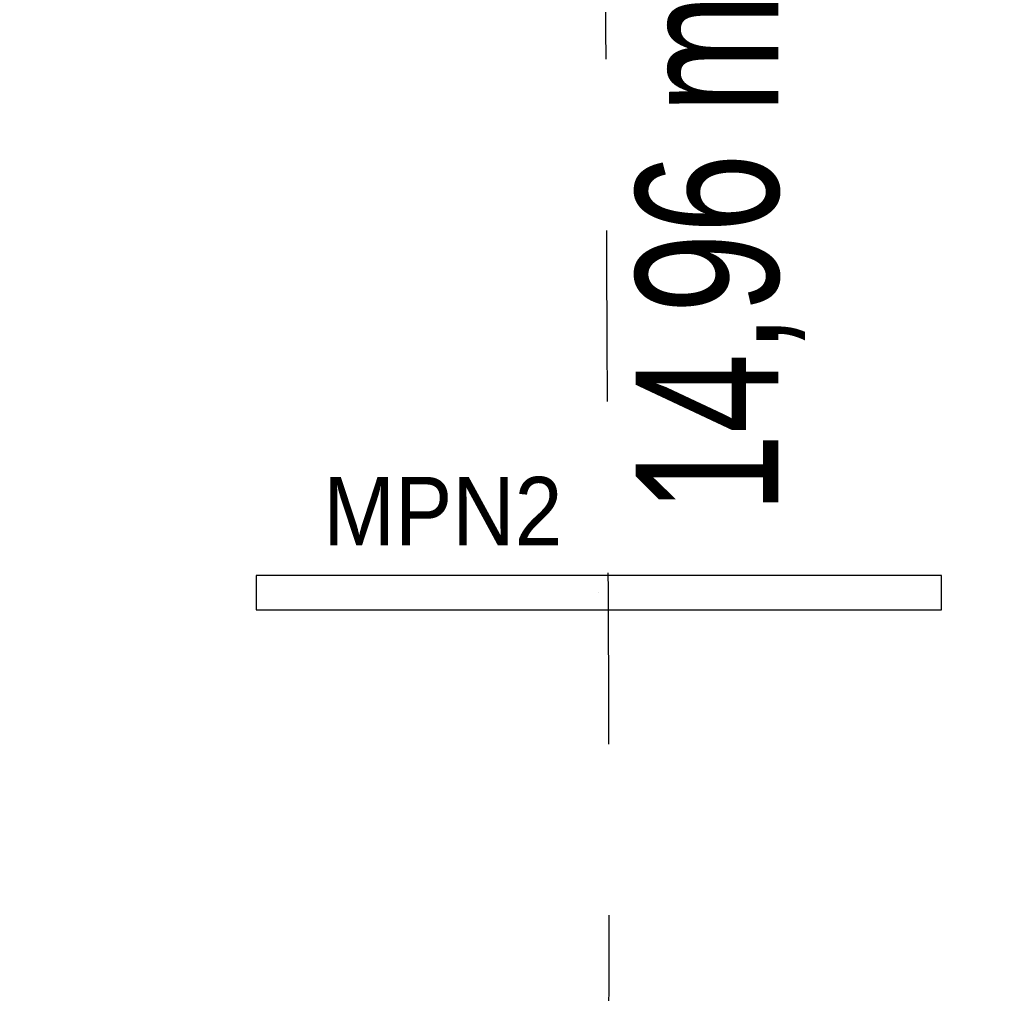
# Model space of a CAD drawing. Header units: centimetres. Extents: x -1631 to 21770, y -8842 to 3590.
# Tile 83 of 142: x 311 to 484, y 1383 to 1554. Entities that reach past the tile are written whole.
import ezdxf

# ---------------------------------------------------------------- set-up
doc = ezdxf.new("R2010")
doc.units = ezdxf.units.CM
doc.linetypes.add('Dash', pattern=[60, 30, -30])
doc.layers.add('A-DETL', color=90, linetype='Continuous', lineweight=9)
doc.layers.add('G-ANNO-TEXT', color=231, linetype='Continuous', lineweight=13)
doc.layers.add('E_oprawy', color=12, linetype='Continuous')
doc.styles.add('Arial', font='arial.ttf', dxfattribs={"width": 0.9, "height": 18})
doc.styles.add('Arial Narrow_4', font='ARIALN.TTF', dxfattribs={"height": 25})

# ---------------------------------------------------------------- blocks, each defined once
blk = doc.blocks.new('MPN2')
at = {"layer": 'E_oprawy', "linetype": 'ByBlock'}
blk.add_lwpolyline([(-60, 3), (-60, -3), (60, -3), (60, 3)], close=True, dxfattribs=at)
at = {"layer": 'E_oprawy'}
blk.add_circle((0, 0), 0.00001, dxfattribs=at)
at = {"layer": 'E_oprawy', "color": 4, "style": 'Arial', "width": 0.9}
blk.add_text('MPN2', height=12, dxfattribs=at).set_placement((-48.27, 8.29))

msp = doc.modelspace()

# ---------------------------------------------------------------- linework, layer by layer
at = {"layer": 'A-DETL', "linetype": 'Dash', "lineweight": 25}
for points, knots in [([(-555.62, 1472.57), (-478.91, 1472.57), (-476.08, 1472.57), (-439.12, 1472.57), (-439.12, 1435.62), (-439.12, 1432.79), (-439.12, 1329.11), (-439.12, 1326.28), (-439.12, 1289.33), (-402.17, 1289.33), (-399.34, 1289.33), (54.38, 1289.33), (347.2, 1289.33), (391.67, 1289.33), (418.55, 1316.21), (413.88, 1393.93), (413.88, 1663.13)], [0, 0, 0, 0, 1.274059, 2.1133, 2.95254, 4.521491, 5.717221, 7.286172, 8.125412, 8.964652, 14.361634, 22.556861, 31.207392, 35.311818, 37.065318, 41.276562, 41.276562, 41.276562, 41.276562]), ([(-555.62, 1472.57), (-478.91, 1472.57), (-450.62, 1472.57), (-439.12, 1472.57), (-439.12, 1461.07), (-439.12, 1432.79), (-439.12, 1329.11), (-439.12, 1326.28), (-439.12, 1289.33), (-402.17, 1289.33), (-399.34, 1289.33), (54.38, 1289.33), (347.2, 1289.33), (391.67, 1289.33), (413.88, 1267.11), (413.88, 1211.15), (413.88, 1019.9)], [0, 0, 0, 0, 1.274059, 1.834911, 2.395763, 3.964714, 5.438832, 7.007784, 7.847024, 8.686264, 14.083246, 22.278473, 30.929004, 34.961158, 36.402966, 39.45005, 39.45005, 39.45005, 39.45005])]:
    msp.add_open_spline(points, degree=3, knots=knots, dxfattribs=at)

# ---------------------------------------------------------------- block references
at = {"layer": 'E_oprawy'}
msp.add_blockref('MPN2', (412.82, 1453.51), dxfattribs=at)

# ---------------------------------------------------------------- texts
at = {"layer": 'G-ANNO-TEXT', "color": 11, "insert": (419.29, 1467.16), "char_height": 25, "width": 104.939, "attachment_point": 1, "rotation": 90, "line_spacing_factor": 0.949189, "style": 'Arial Narrow_4'}
msp.add_mtext('\\pxt5.08,10.16,15.24,20.32,25.4,30.48,35.56,40.64,45.72,50.8,55.88,60.96,66.04,71.12,76.2,81.28,86.36,91.44,96.52,101.6,106.68,111.76,116.84,121.92,127,132.08,137.16,142.24,147.32,152.4,157.48,162.56;{14,96 m}', dxfattribs=at)

doc.saveas('drawing.dxf')
